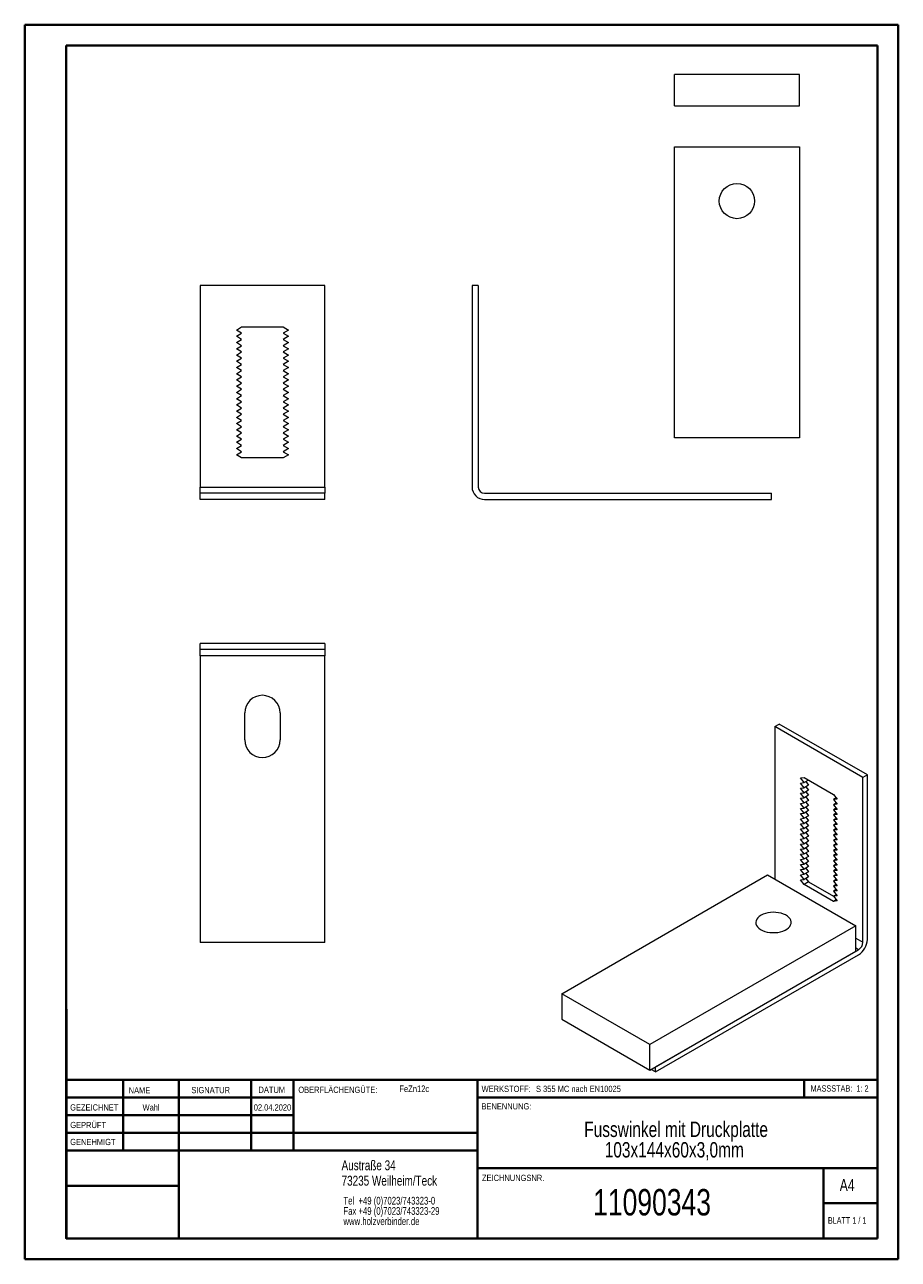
# Model space of a CAD drawing. Header units: millimetres. Extents: x 0 to 210, y 0 to 297.
import ezdxf

# ---------------------------------------------------------------- set-up
doc = ezdxf.new("R2010")
doc.units = ezdxf.units.MM
doc.styles.add('SLDTEXTSTYLE0', font='TXT', dxfattribs={"width": 0.75})
doc.styles.add('SLDTEXTSTYLE1', font='TXT', dxfattribs={"width": 0.681818})
doc.styles.add('SLDTEXTSTYLE2', font='TXT', dxfattribs={"width": 0.7})

# ---------------------------------------------------------------- blocks, each defined once
blk = doc.blocks.new('SW_NOTE_0')
at = {"color": 0, "linetype": 'Continuous', "lineweight": 0, "char_height": 1.8521, "attachment_point": 1, "style": 'SLDTEXTSTYLE0'}
for s, insert in [('Tel  +49 (0)7023/743323-0', (0, 2.39)), ('Fax +49 (0)7023/743323-29', (0, -0.08)), ('www.holzverbinder.de', (0, -2.55))]:
    blk.add_mtext(s, dxfattribs=dict(at, insert=insert))
blk = doc.blocks.new('SW_NOTE_1')
at = {"color": 0, "linetype": 'Continuous', "lineweight": 0, "char_height": 3.7042, "attachment_point": 2, "style": 'SLDTEXTSTYLE0'}
for s, insert in [('Fusswinkel mit Druckplatte', (30.68, 4.77)), ('103x144x60x3,0mm', (30.24, -0.16))]:
    blk.add_mtext(s, dxfattribs=dict(at, insert=insert))

msp = doc.modelspace()

# ---------------------------------------------------------------- linework, layer by layer
at = {"color": 7, "linetype": 'Continuous', "lineweight": 40}
for p, q in [((0.08, 0.21), (0.08, 297.21)), ((0.08, 297.21), (210.08, 297.21)), ((210.08, 0.21), (210.08, 297.21)), ((210.08, 292.21), (210.08, 297.21)), ((10.08, 292.21), (205.08, 292.21)), ((10.08, 5.21), (10.08, 292.21)), ((205.08, 5.21), (205.08, 292.21)), ((10.11, 60.37), (10.11, 5.12)), ((205.08, 43.37), (10.11, 43.37)), ((23.71, 43.37), (23.71, 26.37)), ((37.1, 43.37), (37.1, 5.12)), ((54.51, 43.37), (54.51, 26.37)), ((64.71, 26.37), (64.71, 43.37)), ((108.91, 43.37), (108.91, 5.12)), ((187.47, 39.12), (187.47, 43.37)), ((64.71, 39.1), (10.11, 39.1)), ((205.08, 39.12), (108.91, 39.12)), ((64.71, 34.87), (10.11, 34.87)), ((108.91, 30.62), (10.11, 30.62)), ((108.91, 26.37), (10.11, 26.37)), ((108.91, 22.12), (205.08, 22.12)), ((192.08, 5.21), (192.08, 22.21)), ((37.1, 17.87), (10.11, 17.87)), ((10.11, 13.71), (10.08, 13.71)), ((205.08, 13.71), (192.08, 13.71)), ((10.11, 9.46), (10.08, 9.46)), ((10.08, 5.21), (205.08, 5.21)), ((205.08, 5.21), (180.99, 5.21)), ((0.08, 0.21), (210.08, 0.21))]:
    msp.add_line(p, q, dxfattribs=at)
at = {"color": 7, "linetype": 'Continuous', "lineweight": 15}
for p, q in [((156.3, 277.73), (156.3, 285.23)), ((186.3, 285.23), (156.3, 285.23)), ((186.3, 277.73), (186.3, 285.23)), ((156.3, 277.73), (186.3, 277.73)), ((156.3, 197.8), (156.3, 267.8)), ((156.3, 267.8), (186.3, 267.8)), ((186.3, 267.8), (186.3, 197.8)), ((72.22, 234.5), (42.22, 234.5)), ((42.22, 234.5), (42.22, 186)), ((72.22, 186), (72.22, 234.5)), ((107.62, 234.5), (107.62, 186)), ((109.12, 234.5), (107.62, 234.5)), ((109.12, 234.5), (109.12, 186)), ((50.97, 223.75), (52.22, 224.5)), ((52.22, 223), (50.97, 223.75)), ((50.97, 222.25), (52.22, 223)), ((52.22, 224.5), (62.22, 224.5)), ((62.22, 224.5), (63.47, 223.75)), ((63.47, 223.75), (62.22, 223)), ((62.22, 223), (63.47, 222.25)), ((52.22, 221.5), (50.97, 222.25)), ((50.97, 220.75), (52.22, 221.5)), ((52.22, 220), (50.97, 220.75)), ((50.97, 219.25), (52.22, 220)), ((63.47, 222.25), (62.22, 221.5)), ((62.22, 221.5), (63.47, 220.75)), ((63.47, 220.75), (62.22, 220)), ((62.22, 220), (63.47, 219.25)), ((52.22, 218.5), (50.97, 219.25)), ((50.97, 217.75), (52.22, 218.5)), ((52.22, 217), (50.97, 217.75)), ((50.97, 216.25), (52.22, 217)), ((63.47, 219.25), (62.22, 218.5)), ((62.22, 218.5), (63.47, 217.75)), ((63.47, 217.75), (62.22, 217)), ((62.22, 217), (63.47, 216.25)), ((52.22, 215.5), (50.97, 216.25)), ((50.97, 214.75), (52.22, 215.5)), ((52.22, 214), (50.97, 214.75)), ((50.97, 213.25), (52.22, 214)), ((63.47, 216.25), (62.22, 215.5)), ((62.22, 215.5), (63.47, 214.75)), ((63.47, 214.75), (62.22, 214)), ((62.22, 214), (63.47, 213.25)), ((52.22, 212.5), (50.97, 213.25)), ((50.97, 211.75), (52.22, 212.5)), ((52.22, 211), (50.97, 211.75)), ((50.97, 210.25), (52.22, 211)), ((63.47, 213.25), (62.22, 212.5)), ((62.22, 212.5), (63.47, 211.75)), ((63.47, 211.75), (62.22, 211)), ((62.22, 211), (63.47, 210.25)), ((52.22, 209.5), (50.97, 210.25)), ((50.97, 208.75), (52.22, 209.5)), ((52.22, 208), (50.97, 208.75)), ((50.97, 207.25), (52.22, 208)), ((63.47, 210.25), (62.22, 209.5)), ((62.22, 209.5), (63.47, 208.75)), ((63.47, 208.75), (62.22, 208)), ((62.22, 208), (63.47, 207.25)), ((52.22, 206.5), (50.97, 207.25)), ((50.97, 205.75), (52.22, 206.5)), ((52.22, 205), (50.97, 205.75)), ((50.97, 204.25), (52.22, 205)), ((63.47, 207.25), (62.22, 206.5)), ((62.22, 206.5), (63.47, 205.75)), ((63.47, 205.75), (62.22, 205)), ((62.22, 205), (63.47, 204.25)), ((52.22, 203.5), (50.97, 204.25)), ((50.97, 202.75), (52.22, 203.5)), ((52.22, 202), (50.97, 202.75)), ((50.97, 201.25), (52.22, 202)), ((63.47, 204.25), (62.22, 203.5)), ((62.22, 203.5), (63.47, 202.75)), ((63.47, 202.75), (62.22, 202)), ((62.22, 202), (63.47, 201.25)), ((52.22, 200.5), (50.97, 201.25)), ((50.97, 199.75), (52.22, 200.5)), ((52.22, 199), (50.97, 199.75)), ((50.97, 198.25), (52.22, 199)), ((63.47, 201.25), (62.22, 200.5)), ((62.22, 200.5), (63.47, 199.75)), ((63.47, 199.75), (62.22, 199)), ((62.22, 199), (63.47, 198.25)), ((52.22, 197.5), (50.97, 198.25)), ((50.97, 196.75), (52.22, 197.5)), ((52.22, 196), (50.97, 196.75)), ((63.47, 198.25), (62.22, 197.5)), ((62.22, 197.5), (63.47, 196.75)), ((63.47, 196.75), (62.22, 196)), ((186.3, 197.8), (156.3, 197.8)), ((50.97, 195.25), (52.22, 196)), ((52.22, 194.5), (50.97, 195.25)), ((50.97, 193.75), (52.22, 194.5)), ((52.22, 193), (50.97, 193.75)), ((62.22, 196), (63.47, 195.25)), ((63.47, 195.25), (62.22, 194.5)), ((62.22, 194.5), (63.47, 193.75)), ((63.47, 193.75), (62.22, 193)), ((62.22, 193), (52.22, 193)), ((42.22, 186), (72.22, 186)), ((42.22, 184.5), (42.22, 186)), ((42.22, 183), (42.22, 184.5)), ((72.22, 184.5), (42.22, 184.5)), ((72.22, 186), (72.22, 184.5)), ((72.22, 183), (72.22, 184.5)), ((110.62, 184.5), (179.62, 184.5)), ((179.62, 183), (179.62, 184.5)), ((72.22, 183), (42.22, 183)), ((110.62, 183), (179.62, 183)), ((42.22, 146.89), (42.22, 148.39)), ((72.22, 148.39), (42.22, 148.39)), ((72.22, 146.89), (42.22, 146.89)), ((42.22, 145.39), (42.22, 146.89)), ((72.22, 148.39), (72.22, 146.89)), ((72.22, 146.89), (72.22, 145.39)), ((72.22, 145.39), (42.22, 145.39)), ((42.22, 145.39), (42.22, 76.39)), ((72.22, 76.39), (72.22, 145.39)), ((52.97, 125.14), (52.97, 131.64)), ((61.47, 131.64), (61.47, 125.14)), ((180.37, 128.36), (181.43, 128.97)), ((201.59, 116.12), (180.37, 128.36)), ((180.37, 128.36), (180.37, 91.69)), ((202.65, 116.73), (181.43, 128.97)), ((186.56, 116.01), (187.44, 116.11)), ((187.44, 114.89), (186.56, 116.01)), ((187.44, 116.11), (194.52, 112.03)), ((202.65, 116.73), (201.59, 116.12)), ((201.59, 76.51), (201.59, 116.12)), ((202.65, 77.13), (202.65, 116.73)), ((186.56, 114.79), (187.44, 114.89)), ((187.44, 113.67), (186.56, 114.79)), ((186.56, 113.56), (187.44, 113.67)), ((187.44, 112.44), (186.56, 113.56)), ((188.5, 115.5), (187.44, 114.89)), ((188.5, 114.28), (187.44, 113.67)), ((188.5, 113.05), (187.44, 112.44)), ((187.84, 115.12), (188.5, 114.28)), ((187.84, 113.89), (188.5, 113.05)), ((188.5, 115.5), (188.5, 115.5)), ((186.56, 112.34), (187.44, 112.44)), ((187.44, 111.22), (186.56, 112.34)), ((186.56, 111.11), (187.44, 111.22)), ((187.44, 109.99), (186.56, 111.11)), ((186.56, 109.89), (187.44, 109.99)), ((188.5, 111.83), (187.44, 111.22)), ((188.5, 110.6), (187.44, 109.99)), ((187.84, 112.67), (188.5, 111.83)), ((187.84, 111.45), (188.5, 110.6)), ((187.84, 110.22), (188.5, 109.38)), ((194.52, 112.03), (195.4, 110.91)), ((195.18, 111.19), (194.52, 110.81)), ((195.4, 110.91), (194.52, 110.81)), ((194.52, 110.81), (195.4, 109.69)), ((195.18, 109.97), (194.52, 109.58)), ((187.44, 108.77), (186.56, 109.89)), ((186.56, 108.66), (187.44, 108.77)), ((187.44, 107.54), (186.56, 108.66)), ((186.56, 107.44), (187.44, 107.54)), ((187.44, 106.32), (186.56, 107.44)), ((188.5, 109.38), (187.44, 108.77)), ((188.5, 108.15), (187.44, 107.54)), ((188.5, 106.93), (187.44, 106.32)), ((187.84, 109), (188.5, 108.15)), ((187.84, 107.77), (188.5, 106.93)), ((195.4, 109.69), (194.52, 109.58)), ((194.52, 109.58), (195.4, 108.46)), ((195.18, 108.74), (194.52, 108.36)), ((195.4, 108.46), (194.52, 108.36)), ((194.52, 108.36), (195.4, 107.24)), ((195.18, 107.52), (194.52, 107.13)), ((195.4, 107.24), (194.52, 107.13)), ((194.52, 107.13), (195.4, 106.01)), ((186.56, 106.21), (187.44, 106.32)), ((187.44, 105.09), (186.56, 106.21)), ((186.56, 104.99), (187.44, 105.09)), ((187.44, 103.87), (186.56, 104.99)), ((188.5, 105.7), (187.44, 105.09)), ((188.5, 104.48), (187.44, 103.87)), ((187.84, 106.55), (188.5, 105.7)), ((187.84, 105.32), (188.5, 104.48)), ((187.84, 104.1), (188.5, 103.25)), ((195.18, 106.29), (194.52, 105.91)), ((195.4, 106.01), (194.52, 105.91)), ((194.52, 105.91), (195.4, 104.79)), ((195.18, 105.07), (194.52, 104.68)), ((195.4, 104.79), (194.52, 104.68)), ((194.52, 104.68), (195.4, 103.56)), ((186.56, 103.76), (187.44, 103.87)), ((187.44, 102.64), (186.56, 103.76)), ((186.56, 102.54), (187.44, 102.64)), ((187.44, 101.42), (186.56, 102.54)), ((186.56, 101.31), (187.44, 101.42)), ((187.44, 100.19), (186.56, 101.31)), ((188.5, 103.25), (187.44, 102.64)), ((188.5, 102.03), (187.44, 101.42)), ((187.84, 102.87), (188.5, 102.03)), ((187.84, 101.65), (188.5, 100.8)), ((195.18, 103.84), (194.52, 103.46)), ((195.4, 103.56), (194.52, 103.46)), ((194.52, 103.46), (195.4, 102.34)), ((195.18, 102.62), (194.52, 102.23)), ((195.4, 102.34), (194.52, 102.23)), ((194.52, 102.23), (195.4, 101.11)), ((195.18, 101.39), (194.52, 101.01)), ((195.4, 101.11), (194.52, 101.01)), ((194.52, 101.01), (195.4, 99.89)), ((186.56, 100.09), (187.44, 100.19)), ((187.44, 98.97), (186.56, 100.09)), ((186.56, 98.87), (187.44, 98.97)), ((187.44, 97.74), (186.56, 98.87)), ((188.5, 100.8), (187.44, 100.19)), ((188.5, 99.58), (187.44, 98.97)), ((188.5, 98.35), (187.44, 97.74)), ((187.84, 100.42), (188.5, 99.58)), ((187.84, 99.2), (188.5, 98.35)), ((195.18, 100.17), (194.52, 99.78)), ((195.4, 99.89), (194.52, 99.78)), ((194.52, 99.78), (195.4, 98.66)), ((195.18, 98.94), (194.52, 98.56)), ((195.4, 98.66), (194.52, 98.56)), ((194.52, 98.56), (195.4, 97.44)), ((186.56, 97.64), (187.44, 97.74)), ((187.44, 96.52), (186.56, 97.64)), ((186.56, 96.42), (187.44, 96.52)), ((187.44, 95.29), (186.56, 96.42)), ((186.56, 95.19), (187.44, 95.29)), ((187.44, 94.07), (186.56, 95.19)), ((188.5, 97.13), (187.44, 96.52)), ((188.5, 95.91), (187.44, 95.29)), ((187.84, 97.97), (188.5, 97.13)), ((187.84, 96.75), (188.5, 95.91)), ((187.84, 95.52), (188.5, 94.68)), ((195.18, 97.72), (194.52, 97.34)), ((195.4, 97.44), (194.52, 97.34)), ((194.52, 97.34), (195.4, 96.21)), ((195.18, 96.49), (194.52, 96.11)), ((195.4, 96.21), (194.52, 96.11)), ((194.52, 96.11), (195.4, 94.99)), ((195.18, 95.27), (194.52, 94.89)), ((129.17, 64.1), (178.67, 92.68)), ((178.67, 92.68), (199.88, 80.43)), ((186.56, 93.97), (187.44, 94.07)), ((187.44, 92.84), (186.56, 93.97)), ((186.56, 92.74), (187.44, 92.84)), ((187.44, 91.62), (186.56, 92.74)), ((188.5, 94.68), (187.44, 94.07)), ((188.5, 93.46), (187.44, 92.84)), ((188.5, 92.23), (187.44, 91.62)), ((187.84, 94.3), (188.5, 93.46)), ((187.84, 93.07), (188.5, 92.23)), ((195.4, 94.99), (194.52, 94.89)), ((194.52, 94.89), (195.4, 93.76)), ((195.18, 94.04), (194.52, 93.66)), ((195.4, 93.76), (194.52, 93.66)), ((194.52, 93.66), (195.4, 92.54)), ((195.18, 92.82), (194.52, 92.44)), ((195.4, 92.54), (194.52, 92.44)), ((194.52, 92.44), (195.4, 91.31)), ((186.56, 91.52), (187.44, 91.62)), ((187.44, 90.39), (186.56, 91.52)), ((188.5, 91.01), (187.44, 90.39)), ((194.52, 86.31), (187.44, 90.39)), ((187.84, 91.85), (188.5, 91.01)), ((188.5, 91.01), (194.52, 87.54)), ((195.18, 91.59), (194.52, 91.21)), ((195.4, 91.31), (194.52, 91.21)), ((194.52, 91.21), (195.4, 90.09)), ((195.18, 90.37), (194.52, 89.99)), ((195.4, 90.09), (194.52, 89.99)), ((194.52, 89.99), (195.4, 88.86)), ((195.18, 89.14), (194.52, 88.76)), ((195.4, 88.86), (194.52, 88.76)), ((194.52, 88.76), (195.4, 87.64)), ((195.18, 87.92), (194.52, 87.54)), ((195.4, 87.64), (194.52, 87.54)), ((194.52, 87.54), (195.4, 86.41)), ((195.18, 86.69), (194.52, 86.31)), ((195.4, 86.41), (194.52, 86.31)), ((199.88, 80.43), (150.39, 51.86)), ((199.88, 74.31), (199.88, 80.43)), ((199.88, 77.5), (201.59, 76.51)), ((72.22, 76.39), (42.22, 76.39)), ((150.39, 45.73), (199.88, 74.31)), ((151.74, 46.51), (200.53, 74.68)), ((200.53, 74.68), (199.88, 75.05)), ((151.74, 45.29), (200.53, 73.45)), ((150.39, 51.86), (129.17, 64.1)), ((129.17, 64.1), (129.17, 57.98)), ((129.17, 57.98), (150.39, 45.73)), ((150.39, 45.73), (150.39, 51.86)), ((151.74, 45.29), (150.67, 45.9)), ((151.74, 45.29), (151.74, 46.51))]:
    msp.add_line(p, q, dxfattribs=at)
at = {"color": 7, "linetype": 'Continuous', "lineweight": 0}
for p, q in [((64.71, 39.12), (10.11, 39.12)), ((23.71, 5.21), (23.71, 5.12)), ((54.51, 5.21), (54.51, 5.12))]:
    msp.add_line(p, q, dxfattribs=at)
at = {"color": 7, "linetype": 'Continuous', "lineweight": 15, "flags": 128}
msp.add_lwpolyline([(177.08, 82.98), (176.66, 82.7), (176.31, 82.38), (176.06, 82.03), (175.9, 81.67), (175.84, 81.29), (175.87, 80.92), (176.01, 80.55), (176.24, 80.2), (176.56, 79.87), (176.97, 79.58), (177.44, 79.32), (177.98, 79.11), (178.57, 78.95), (179.2, 78.85), (179.84, 78.8), (180.49, 78.8), (181.13, 78.87), (181.75, 78.99), (182.33, 79.16), (182.85, 79.38), (183.31, 79.65), (183.7, 79.95), (184, 80.29), (184.2, 80.64), (184.32, 81.01), (184.33, 81.39), (184.24, 81.76), (184.06, 82.12), (183.78, 82.46), (183.41, 82.77), (182.97, 83.05), (182.46, 83.28), (181.9, 83.47), (181.29, 83.6), (180.65, 83.68), (180, 83.7), (179.36, 83.66), (178.73, 83.57), (178.13, 83.42), (177.57, 83.23), (177.08, 82.98)], dxfattribs=at)
at = {"color": 7, "linetype": 'Continuous', "lineweight": 15}
msp.add_circle((171.3, 254.8), 4.25, dxfattribs=at)
for centre, radius, start, end in [((110.62, 186), 3, 180, 270), ((110.62, 186), 1.5, 180, 270), ((57.22, 131.64), 4.25, 0, 180), ((57.22, 125.14), 4.25, 180, 0), ((198.04, 77.34), 4.61, 302.6055, 357.3945), ((199.28, 76.62), 2.31, 302.6055, 357.3945)]:
    msp.add_arc(centre, radius, start, end, dxfattribs=at)

# ---------------------------------------------------------------- block references
at = {"color": 7, "linetype": 'Continuous', "lineweight": 0}
for name, p in [('SW_NOTE_1', (125.99, 28.57)), ('SW_NOTE_0', (76.7, 12.85))]:
    msp.add_blockref(name, p, dxfattribs=at)

# ---------------------------------------------------------------- texts
for s, insert, char_height, attachment_point, style in [('NAME', (25.07, 41.62), 1.5, 1, 'SLDTEXTSTYLE0'), ('SIGNATUR', (40.14, 41.68), 1.5, 1, 'SLDTEXTSTYLE0'), ('DATUM', (56.28, 41.74), 1.5, 1, 'SLDTEXTSTYLE0'), ('OBERFLÄCHENGÜTE:', (65.86, 41.74), 1.5, 1, 'SLDTEXTSTYLE0'), ('FeZn12c', (90.14, 42.03), 1.587, 1, 'SLDTEXTSTYLE0'), ('WERKSTOFF:', (109.91, 41.96), 1.5, 1, 'SLDTEXTSTYLE0'), ('S 355 MC nach EN10025', (122.99, 41.96), 1.5, 1, 'SLDTEXTSTYLE0'), ('MASSSTAB:  1: 2', (188.99, 42.07), 1.5, 1, 'SLDTEXTSTYLE2'), ('GEZEICHNET', (11, 37.51), 1.5, 1, 'SLDTEXTSTYLE0'), ('Wahl', (30.46, 37.5), 1.499, 2, 'SLDTEXTSTYLE0'), ('02.04.2020', (59.64, 37.5), 1.499, 2, 'SLDTEXTSTYLE0'), ('BENENNUNG:', (109.88, 37.77), 1.5, 1, 'SLDTEXTSTYLE0'), ('GEPRÜFT', (11.03, 33.28), 1.5, 1, 'SLDTEXTSTYLE0'), ('GENEHMIGT', (11.02, 29.19), 1.5, 1, 'SLDTEXTSTYLE0'), ('Austraße 34', (76.25, 24.02), 2.3813, 1, 'SLDTEXTSTYLE0'), ('73235 Weilheim/Teck', (76.25, 20.32), 2.3813, 1, 'SLDTEXTSTYLE0'), ('ZEICHNUNGSNR.', (110, 20.55), 1.5, 1, 'SLDTEXTSTYLE0'), ('A4', (196, 19.52), 2.91, 1, 'SLDTEXTSTYLE0'), ('11090343', (150.89, 17.12), 6.35, 2, 'SLDTEXTSTYLE0'), ('BLATT 1 / 1', (193.16, 10.36), 1.5875, 1, 'SLDTEXTSTYLE1')]:
    msp.add_mtext(s, dxfattribs=dict(at, insert=insert, char_height=char_height, attachment_point=attachment_point, style=style))

doc.saveas('drawing.dxf')
